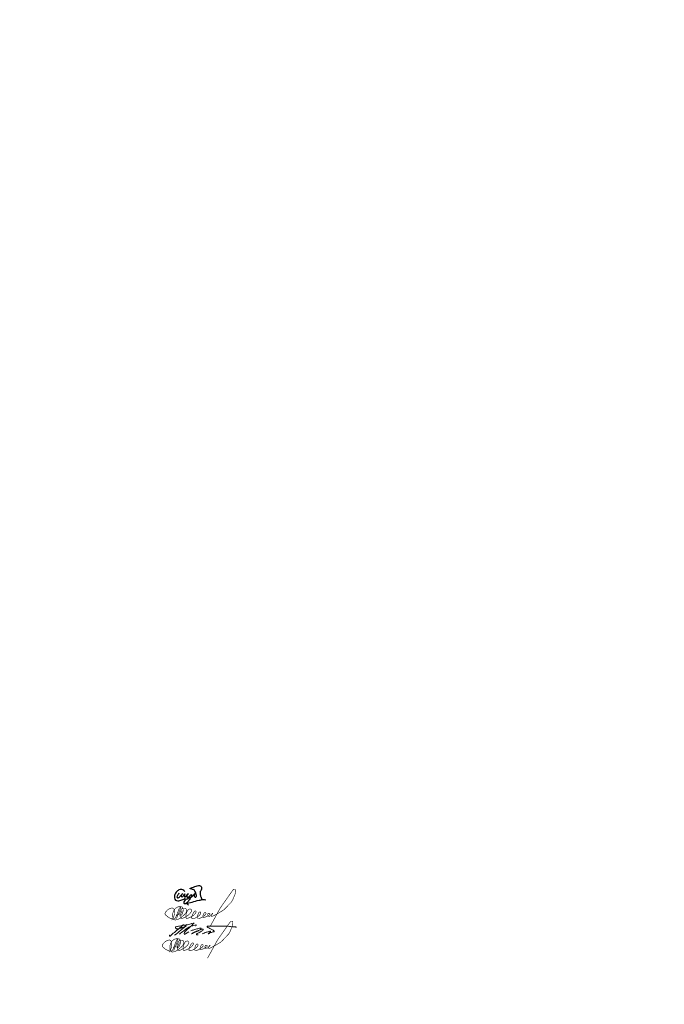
# Model space of a CAD drawing. Header units: millimetres. Extents: x 0 to 420, y 0 to 297.
# Tile 2 of 2: x 225 to 420, y 0 to 297. Entities that reach past the tile are written whole.
import ezdxf

# ---------------------------------------------------------------- set-up
doc = ezdxf.new("R2010")
doc.units = ezdxf.units.MM
doc.linetypes.add('K5LT32770', pattern=[0])
doc.linetypes.add('K5LT_THIN', pattern=[0])
doc.layers.add('Системный слой', color=7, linetype='Continuous')

# ---------------------------------------------------------------- blocks, each defined once
blk = doc.blocks.new('U2')
at = {"layer": 'Системный слой', "color": 7, "linetype": 'K5LT32770', "lineweight": 30}
for points, knots in [([(273.5407535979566, 33.49931206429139), (273.4601882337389, 33.31847049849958), (273.3672396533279, 33.14539383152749), (273.2619078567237, 32.98008206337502), (273.177004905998, 32.84683211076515), (273.0237187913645, 32.74148744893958), (272.9830621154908, 32.59546724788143), (272.9550713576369, 32.49493723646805), (272.9304422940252, 32.35997488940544), (272.9734467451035, 32.26854465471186), (273.00296189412, 32.20579354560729), (273.0675001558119, 32.13339526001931), (273.1272926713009, 32.10508335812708), (273.2237392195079, 32.05941568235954), (273.3776137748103, 32.12469295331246), (273.4830613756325, 32.17239095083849), (273.6355406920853, 32.24136319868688), (273.7358296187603, 32.41333381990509), (273.8580608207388, 32.53777502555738), (274.1315347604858, 32.81619351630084), (274.7214919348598, 33.53734717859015), (274.6369058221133, 33.41277373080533), (274.5992719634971, 33.35734879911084), (274.3869969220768, 33.15522942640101), (274.3195985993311, 32.9993128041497), (274.2698301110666, 32.88418034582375), (274.1896644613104, 32.7297065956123), (274.233060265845, 32.62431335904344), (274.2599042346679, 32.55911874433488), (274.3327665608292, 32.47593680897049), (274.3965215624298, 32.45123669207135), (274.4846014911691, 32.41711255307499), (274.6177943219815, 32.49418480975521), (274.713828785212, 32.53777502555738), (274.9896310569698, 32.66296217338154), (275.2590495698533, 33.37764233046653), (275.3003663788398, 33.27815854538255), (275.3255353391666, 33.21755600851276), (275.2086603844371, 32.90146179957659), (275.2042126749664, 32.71085169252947), (275.2016812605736, 32.60236592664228), (275.1657594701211, 32.42960576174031), (275.223443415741, 32.38392909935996), (275.2799720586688, 32.3391672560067), (275.4507365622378, 32.38372602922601), (275.5407506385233, 32.43200595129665), (275.6113357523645, 32.46986496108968), (275.6640952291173, 32.54595015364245), (275.7234426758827, 32.60508261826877), (275.9635567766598, 32.844326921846), (276.3759466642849, 33.44233362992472), (276.3676724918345, 33.39354299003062), (276.36131970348, 33.35608225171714), (276.0065675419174, 32.97827339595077), (275.9542115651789, 32.73008243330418), (275.9309929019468, 32.62001548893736), (275.8810593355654, 32.46914767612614), (275.9349808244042, 32.38392909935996), (275.9727258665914, 32.32427609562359), (276.0683240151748, 32.2643304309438), (276.1369036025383, 32.24931391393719), (276.260947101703, 32.22215275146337), (276.4014908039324, 32.37873938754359), (276.5215184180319, 32.46085206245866), (276.6761086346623, 32.56660952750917), (276.7996012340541, 32.71556286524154), (276.9445947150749, 32.83585150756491), (277.0235462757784, 32.90135083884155), (277.0952360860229, 32.98010304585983), (277.1849789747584, 33.02815891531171), (277.2276744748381, 33.05102166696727), (277.2849351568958, 33.08903923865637), (277.3195941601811, 33.08585113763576), (277.3865178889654, 33.07969517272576), (277.399594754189, 32.90516705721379), (277.4061324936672, 32.81662076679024), (277.4192682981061, 32.63871114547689), (277.2628740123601, 32.46475503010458), (277.1753636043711, 32.2973907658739), (277.0521290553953, 32.06170383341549), (276.8953523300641, 31.84266125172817), (276.7426719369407, 31.62431483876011), (276.5257537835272, 31.31410276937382), (276.3181740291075, 30.98374549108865), (276.040749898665, 30.73008539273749), (275.8764944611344, 30.57990000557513), (275.7130938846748, 30.3614088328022), (275.5022891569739, 30.32623983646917), (275.4118940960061, 30.31115903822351), (275.2804339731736, 30.28745261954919), (275.2138280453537, 30.33585520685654), (275.1572553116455, 30.37696666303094), (275.1260835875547, 30.48046799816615), (275.1080589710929, 30.55700872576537), (275.0788578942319, 30.68100979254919), (275.1172605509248, 30.82871244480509), (275.1561358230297, 30.95123891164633), (275.2209081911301, 31.15538743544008), (275.3836988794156, 31.33973293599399), (275.5407506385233, 31.48969965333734), (275.6787382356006, 31.62146224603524), (275.8560816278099, 31.71630054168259), (276.0215191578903, 31.81662224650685), (276.2222261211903, 31.93833141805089), (276.4368953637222, 32.03709240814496), (276.6465182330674, 32.14354483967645), (276.7551460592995, 32.19870912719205), (276.8615614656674, 32.25959402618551), (276.9734408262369, 32.30700613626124), (277.1251499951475, 32.37129727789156), (277.3086903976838, 32.37445286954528), (277.4445939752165, 32.46085206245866), (277.5546045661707, 32.53079007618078), (277.6365972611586, 32.64706738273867), (277.7330550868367, 32.73969780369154), (277.9652665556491, 32.96269522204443), (278.1425854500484, 33.27472749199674), (278.4349771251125, 33.40315836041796), (278.4755205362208, 33.42096675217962), (278.550076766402, 33.45278447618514), (278.559976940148, 33.45123521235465), (278.5741927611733, 33.44901059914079), (278.455905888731, 33.37616364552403), (278.4061310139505, 33.3358507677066), (278.349707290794, 33.29015295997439), (278.2839247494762, 33.24798151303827), (278.2426697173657, 33.19162021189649), (278.1746808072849, 33.09873594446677), (278.149400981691, 32.96141123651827), (278.1465160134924, 32.84546687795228), (278.1435006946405, 32.72428384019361), (278.1760087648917, 32.58866956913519), (278.2330543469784, 32.48008280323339), (278.2695740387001, 32.410567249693), (278.3158827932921, 32.31762126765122), (278.3772849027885, 32.28777539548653), (278.4572492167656, 32.24890694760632), (278.6131951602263, 32.28897328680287), (278.6849767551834, 32.34546761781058), (278.7631756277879, 32.40701254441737), (278.7908650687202, 32.55424082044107), (278.8099765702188, 32.66277484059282), (278.8387827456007, 32.8263648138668), (278.776122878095, 33.00467405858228), (278.7426689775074, 33.17238947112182), (278.7129201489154, 33.32153013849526), (278.6799690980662, 33.47272919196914), (278.6272845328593, 33.61469650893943), (278.562351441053, 33.78966951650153), (278.4640029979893, 33.95381407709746), (278.3676695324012, 34.11469576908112), (278.2906048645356, 34.24339760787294), (278.2350581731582, 34.40461564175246), (278.1176699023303, 34.48969521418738), (278.0515509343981, 34.53761630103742), (277.9650763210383, 34.56338243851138), (277.8869010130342, 34.59546428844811), (277.755807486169, 34.64926289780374), (277.6185877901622, 34.68817237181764), (277.4830554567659, 34.73007947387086), (277.3493330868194, 34.77142692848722), (277.2107264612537, 34.79793836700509), (277.0792099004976, 34.84546391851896), (277.0143538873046, 34.86890064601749), (276.8944981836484, 34.8924089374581), (276.8869024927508, 34.92238688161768), (276.8778916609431, 34.95794996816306), (277.0261965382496, 35.00920926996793), (277.0984406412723, 35.04738669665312), (277.2480650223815, 35.12645576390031), (277.4113227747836, 35.17900529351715), (277.569593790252, 35.23969410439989), (278.0671516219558, 35.43048199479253), (278.5758919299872, 35.61204002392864), (279.098437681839, 35.71084725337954), (279.326738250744, 35.75401619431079), (279.5689751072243, 35.8502340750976), (279.7907443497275, 35.80700095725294), (279.915381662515, 35.78270336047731), (280.0537463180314, 35.73769653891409), (280.1561284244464, 35.66277040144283), (280.2539941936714, 35.59114944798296), (280.3616565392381, 35.48544653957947), (280.3965126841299, 35.37430928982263), (280.4286949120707, 35.27169770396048), (280.3907122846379, 35.14251560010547), (280.3772819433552, 35.02815595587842), (280.3516233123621, 34.80967216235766), (280.309913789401, 34.58468822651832), (280.2234360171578, 34.38392613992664), (280.1655099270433, 34.2494480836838), (280.0434955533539, 34.13833235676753), (280.002282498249, 33.99931132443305), (279.9725912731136, 33.8991560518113), (279.9743343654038, 33.78799526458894), (279.9638210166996, 33.68200410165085), (279.9505037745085, 33.54774526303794), (279.9290185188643, 33.41191375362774), (279.9349749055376, 33.27815854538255), (279.9420223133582, 33.11990362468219), (279.9781291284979, 32.96007485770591), (280.0215132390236, 32.8070053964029), (280.056778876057, 32.6825798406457), (280.1108753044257, 32.56327424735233), (280.1561284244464, 32.44162132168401), (280.1943182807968, 32.33895640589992), (280.2380146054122, 32.2381050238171), (280.2715128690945, 32.13392946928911), (280.3009995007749, 32.04222960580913), (280.3358503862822, 31.94980005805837), (280.3484358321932, 31.85508372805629), (280.3605681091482, 31.76377788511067), (280.3605681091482, 31.67082930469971), (280.3484358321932, 31.5762379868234)], [0, 0, 0, 0, 1, 1, 1, 2, 2, 2, 3, 3, 3, 4, 4, 4, 5, 5, 5, 6, 6, 6, 7, 7, 7, 8, 8, 8, 9, 9, 9, 10, 10, 10, 11, 11, 11, 12, 12, 12, 13, 13, 13, 14, 14, 14, 15, 15, 15, 16, 16, 16, 17, 17, 17, 18, 18, 18, 19, 19, 19, 20, 20, 20, 21, 21, 21, 22, 22, 22, 23, 23, 23, 24, 24, 24, 25, 25, 25, 26, 26, 26, 27, 27, 27, 28, 28, 28, 29, 29, 29, 30, 30, 30, 31, 31, 31, 32, 32, 32, 33, 33, 33, 34, 34, 34, 35, 35, 35, 36, 36, 36, 37, 37, 37, 38, 38, 38, 39, 39, 39, 40, 40, 40, 41, 41, 41, 42, 42, 42, 43, 43, 43, 44, 44, 44, 45, 45, 45, 46, 46, 46, 47, 47, 47, 48, 48, 48, 49, 49, 49, 50, 50, 50, 51, 51, 51, 52, 52, 52, 53, 53, 53, 54, 54, 54, 55, 55, 55, 56, 56, 56, 57, 57, 57, 58, 58, 58, 59, 59, 59, 60, 60, 60, 61, 61, 61, 62, 62, 62, 63, 63, 63, 64, 64, 64, 65, 65, 65, 66, 66, 66, 67, 67, 67, 68, 68, 68, 69, 69, 69, 70, 70, 70, 71, 71, 71, 71]), ([(275.2811356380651, 33.98969595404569), (275.2070041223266, 34.14614838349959), (275.1108504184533, 34.27435332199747), (274.9926745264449, 34.37431076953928), (274.8337729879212, 34.50871544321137), (274.6014066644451, 34.58905216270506), (274.3965215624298, 34.62431039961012), (274.1163851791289, 34.67251846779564), (273.7815106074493, 34.60960841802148), (273.5215228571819, 34.49931058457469), (273.200913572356, 34.36329452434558), (272.9182114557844, 34.0629234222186), (272.704216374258, 33.77815780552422), (272.5007381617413, 33.50738710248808), (272.3264122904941, 33.17595047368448), (272.252293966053, 32.84546687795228), (272.1972142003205, 32.59987364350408), (272.1630724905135, 32.32033856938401), (272.2138324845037, 32.07623724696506), (272.2591990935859, 31.85807234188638), (272.3459021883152, 31.58798120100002), (272.5022935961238, 31.45123817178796), (272.6718618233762, 31.30297380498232), (272.9814998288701, 31.28229378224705), (273.2234463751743, 31.2589307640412), (273.6324429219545, 31.21943694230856), (274.0682643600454, 31.3577021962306), (274.4638291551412, 31.48969965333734), (274.8144256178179, 31.60669146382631), (275.1509635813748, 31.76694763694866), (275.4734430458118, 31.97046817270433)], [0, 0, 0, 0, 1, 1, 1, 2, 2, 2, 3, 3, 3, 4, 4, 4, 5, 5, 5, 6, 6, 6, 7, 7, 7, 8, 8, 8, 9, 9, 9, 10, 10, 10, 10]), ([(276.4445954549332, 29.9127789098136), (276.2046601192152, 30.0840449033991), (276.0604295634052, 30.23148058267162), (276.0119037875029, 30.35508594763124), (275.8876536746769, 30.67157713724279), (277.0152951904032, 30.68592896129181), (277.5215169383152, 30.83585446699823), (278.2145781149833, 31.0411153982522), (278.9090652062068, 31.25494061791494), (279.6176676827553, 31.39354594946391), (280.053037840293, 31.47870600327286), (280.4931767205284, 31.58988887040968), (280.9349734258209, 31.59546872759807), (281.1809327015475, 31.5985751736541), (281.4277272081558, 31.58254955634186), (281.6753569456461, 31.54739187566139)], [0, 0, 0, 0, 1, 1, 1, 2, 2, 2, 3, 3, 3, 4, 4, 4, 5, 5, 5, 5])]:
    blk.add_open_spline(points, degree=3, knots=knots, dxfattribs=at)
blk = doc.blocks.new('U3')
at = {"layer": 'Системный слой', "color": 7, "linetype": 'K5LT_THIN', "const_width": 0.18}
for points in [[(273.6827546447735, 18.6527105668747), (273.3025912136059, 17.68902851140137), (273.2231584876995, 17.50686145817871), (273.16333473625, 17.30236936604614), (273.1601857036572, 17.22372050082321), (273.1664837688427, 17.15450550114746), (273.216860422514, 17.11675501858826), (273.3270441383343, 17.13248480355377), (273.4309381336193, 17.23630232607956), (273.5820597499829, 17.40619189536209), (273.6576119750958, 17.54461688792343), (273.7016905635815, 17.65473032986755), (273.970947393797, 18.42633749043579), (274.010472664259, 18.69720096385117), (273.9935308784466, 18.97371179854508), (273.9229389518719, 19.34215671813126), (273.8480843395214, 19.50671822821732), (273.7183414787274, 19.65133441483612), (273.5386873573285, 19.74109841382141), (273.2392693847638, 19.78099406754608), (272.9548238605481, 19.78099406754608), (272.6354478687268, 19.76104373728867), (272.3310362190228, 19.69123006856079), (272.1463967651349, 19.60645485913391), (271.8769239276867, 19.43191571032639), (271.582491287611, 19.21748591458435), (271.4377757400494, 19.03796292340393), (271.2481426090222, 18.73875291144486), (271.0966390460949, 18.46966047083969), (270.9511092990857, 18.08185888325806), (270.8496831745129, 17.74693883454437), (270.8090194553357, 17.40983373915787), (270.8325501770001, 16.90037454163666), (270.8796116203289, 16.46145243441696), (270.9972566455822, 16.09307731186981), (271.1149102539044, 15.95199323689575), (271.303147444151, 15.83442647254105), (271.483549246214, 15.78739679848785), (271.6404122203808, 15.78739679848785), (271.8914061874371, 15.82658905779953), (272.1737662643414, 15.8892936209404), (272.401221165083, 15.95983071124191), (272.5816148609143, 16.05388505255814), (272.8404523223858, 16.17145181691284), (273.1646391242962, 16.36361647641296), (273.2712501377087, 16.44542331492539), (273.3778611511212, 16.54054529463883), (273.581561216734, 16.70795542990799), (274.215053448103, 17.23546416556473), (274.4486819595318, 17.4689313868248), (274.6857005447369, 17.7430026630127), (274.8878218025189, 18.03400600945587), (274.962958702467, 18.22172070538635), (275.0058988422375, 18.47379619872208), (275.0273691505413, 18.72050876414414), (275.0005313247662, 18.88140846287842), (274.9575911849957, 19.0423081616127), (274.8234196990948, 19.17639292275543), (274.6785050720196, 19.26756877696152), (274.4745556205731, 19.31583566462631), (274.3350085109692, 19.34265560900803), (274.0666571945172, 19.34265560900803), (273.9378448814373, 19.34265560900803), (273.8958934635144, 19.33855480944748), (273.8398751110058, 19.32944519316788), (273.7981897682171, 19.31251807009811), (273.7499898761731, 19.28909058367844), (273.7187236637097, 19.26044971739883), (273.6353527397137, 19.17973543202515), (273.5624009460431, 19.09251571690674), (273.449184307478, 18.95376641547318), (273.341684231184, 18.79394931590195), (273.2525469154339, 18.62102652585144), (273.1738869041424, 18.44810373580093), (273.0645424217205, 18.13599265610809), (272.9886242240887, 17.90179211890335), (272.9622022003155, 17.65409673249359), (272.9808555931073, 17.20674849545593), (273.0346802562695, 16.98881650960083), (273.108662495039, 16.72544623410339), (273.1872640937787, 16.57758737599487), (273.2582882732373, 16.47840941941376), (273.3220671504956, 16.39190317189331), (273.3767393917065, 16.3486549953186), (273.4500485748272, 16.31070996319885), (273.4916178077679, 16.29792357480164), (273.5715407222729, 16.28072209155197), (273.6444674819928, 16.27914066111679), (273.7554489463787, 16.27914066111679), (273.8648432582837, 16.31082470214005), (274.0424202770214, 16.36310763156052), (274.6193043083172, 16.66079104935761), (275.4410423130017, 17.17383719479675), (275.7312291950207, 17.41201383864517), (275.9331094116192, 17.61177654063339), (276.176559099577, 17.8886764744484), (276.3970097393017, 18.20481354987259), (276.5130926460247, 18.42113412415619), (276.5358258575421, 18.47134173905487), (276.5499342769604, 18.54180891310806), (276.5466772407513, 18.61986912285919), (276.5369142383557, 18.69141889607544), (276.5104173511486, 18.77916241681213), (276.466712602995, 18.87334151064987), (276.4202743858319, 18.92930121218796), (276.3281790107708, 19.00623894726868), (276.2683636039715, 19.04287190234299), (276.1853913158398, 19.07179714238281), (276.1101380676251, 19.07757921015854), (276.0213826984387, 19.07565350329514), (275.9017518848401, 19.06986642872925), (275.8129965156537, 19.04287190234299), (275.7300242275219, 19.00623894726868), (275.6586345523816, 18.96960098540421), (275.523873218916, 18.86643202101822), (275.3967560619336, 18.74916959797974), (275.3167084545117, 18.64222408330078), (275.2589036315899, 18.53631121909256), (275.1465348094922, 18.2857922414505), (275.0649334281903, 18.04117996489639), (274.9180659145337, 17.62805009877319), (274.8543619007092, 17.35781020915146), (274.8110977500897, 17.093606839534), (274.8014844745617, 16.75734979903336), (274.8103665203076, 16.60468668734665), (274.8364149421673, 16.47925753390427), (274.8660608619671, 16.38827628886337), (274.8895582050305, 16.34130145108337), (274.9365698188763, 16.28845478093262), (274.9732951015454, 16.26056725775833), (275.0291138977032, 16.24588514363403), (275.1099091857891, 16.24295170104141), (275.2031678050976, 16.25719482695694), (275.7564963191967, 16.42571241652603), (276.3598939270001, 16.69692016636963), (277.1469339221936, 17.21743453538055), (277.3851572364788, 17.44433147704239), (277.6084994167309, 17.68611008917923), (277.8271137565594, 17.97826088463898), (277.8961852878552, 18.16233367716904), (277.8961852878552, 18.29053158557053), (277.8954376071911, 18.34933991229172), (277.88505972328, 18.39481307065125), (277.8730784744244, 18.42194236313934), (277.8507276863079, 18.44986982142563), (277.8155976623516, 18.48337478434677), (277.7732807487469, 18.50890762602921), (277.7381509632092, 18.52406866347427), (277.7019740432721, 18.52603925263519), (277.6320384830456, 18.52152932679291), (277.5621110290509, 18.49335242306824), (277.495349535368, 18.45416517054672), (277.4332157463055, 18.39525211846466), (277.3647009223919, 18.30927462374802), (277.2556721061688, 18.15636206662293), (277.1323188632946, 17.97374595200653), (277.0135353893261, 17.78656012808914), (276.899313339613, 17.55828131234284), (276.774863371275, 17.28361136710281), (276.6598271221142, 17.03644485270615), (276.6080547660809, 16.86975313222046), (276.5677899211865, 16.63408584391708), (276.5677899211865, 16.44440061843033), (276.5850473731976, 16.27196175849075), (276.6167208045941, 16.23838693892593), (276.6704293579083, 16.18273151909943), (276.7102121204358, 16.16087050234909), (276.7758520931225, 16.14099002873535), (276.8534234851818, 16.13701892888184), (276.9648121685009, 16.14894218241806), (277.0742148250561, 16.18273151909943), (277.5645872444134, 16.34218449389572), (277.8968666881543, 16.50220615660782), (278.3898562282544, 16.80110682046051), (278.718712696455, 17.03636998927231), (278.8921517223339, 17.19483018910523), (279.0507263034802, 17.38795770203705), (279.1994797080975, 17.60659808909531), (279.2763201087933, 17.7478917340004), (279.2947658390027, 17.8768978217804), (279.3009392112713, 17.96787912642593), (279.2979065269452, 18.0238687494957), (279.2736779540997, 18.07985837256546), (279.2297655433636, 18.13282472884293), (279.1585918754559, 18.17671144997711), (279.1116467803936, 18.18579114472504), (279.0207811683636, 18.190330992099), (278.9677790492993, 18.18881435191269), (278.8935808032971, 18.16309196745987), (278.8390663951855, 18.13131315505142), (278.7981785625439, 18.09953428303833), (278.7475692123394, 18.0264978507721), (278.6819623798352, 17.92816800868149), (278.6108967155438, 17.79158885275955), (278.5015605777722, 17.55667991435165), (278.4414209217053, 17.39279187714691), (278.3758226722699, 17.15242017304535), (278.3430191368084, 16.89019734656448), (278.315683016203, 16.65528834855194), (278.3202113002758, 16.52247078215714), (278.3336800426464, 16.44980348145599), (278.3498407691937, 16.38520813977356), (278.3686934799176, 16.33676160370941), (278.38754642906, 16.28562612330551), (278.4306360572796, 16.23717964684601), (278.5491453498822, 16.20757092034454), (278.7269049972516, 16.23448563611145), (279.1480313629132, 16.34323216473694), (279.4498256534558, 16.46521897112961), (279.9902504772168, 16.76933295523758), (280.2976285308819, 17.00397254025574), (280.5452491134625, 17.225815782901), (280.7688902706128, 17.43454838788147), (280.8401969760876, 17.57410086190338), (280.8580278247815, 17.78194547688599), (280.8440274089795, 17.88015056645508), (280.8206046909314, 17.93134588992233), (280.7649768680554, 17.97962279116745), (280.6566542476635, 18.00010193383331), (280.5658966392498, 18.00595385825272), (280.4883083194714, 18.00302542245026), (280.4238981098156, 17.97523267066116), (280.3755904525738, 17.9459781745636), (280.3140384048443, 17.87142009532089), (280.2366248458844, 17.74618054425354), (280.126083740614, 17.53747792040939), (280.0332654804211, 17.307926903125), (279.9868604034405, 17.13866097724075), (279.9362927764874, 16.97560609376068), (279.9143241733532, 16.83681685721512), (279.913185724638, 16.77791375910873), (279.9256574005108, 16.70995093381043), (279.9551290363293, 16.6657748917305), (280.0321437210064, 16.57871485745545), (280.1119920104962, 16.51487780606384), (280.1941167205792, 16.4966436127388), (280.365220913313, 16.52855713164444), (280.6252964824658, 16.62658763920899), (281.0654584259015, 16.81173301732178), (281.4015101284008, 16.96672595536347), (281.6686316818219, 17.13606674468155), (281.8840471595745, 17.29392827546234), (282.0437849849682, 17.43905330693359), (282.0894755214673, 17.53290314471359), (282.0894755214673, 17.59885043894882), (282.056481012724, 17.6647977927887), (282.0133246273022, 17.71045554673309), (281.9422589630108, 17.74596102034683), (281.8559631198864, 17.77639789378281), (281.7442754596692, 17.78908450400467), (281.6706672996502, 17.78147150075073), (281.6122893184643, 17.77639789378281), (281.5386811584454, 17.7383530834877), (281.4599963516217, 17.6292873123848), (281.4320784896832, 17.55065835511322), (281.4117716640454, 17.43398464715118), (281.4117716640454, 17.33252681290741), (281.4320784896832, 17.18541128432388), (281.4473086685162, 17.05351663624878), (281.4701496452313, 16.96474040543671), (281.4904564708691, 16.9038667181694), (281.5209168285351, 16.8658219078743), (281.5564538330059, 16.8404587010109), (281.6199084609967, 16.8303114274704), (281.7645825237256, 16.82777709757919), (281.9143413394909, 16.85060597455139), (282.0742453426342, 16.93176926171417), (282.2163850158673, 17.0205454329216), (282.3951417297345, 17.14311100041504), (282.5546301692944, 17.28287304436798), (282.7018467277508, 17.42263008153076), (282.8956838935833, 17.66291702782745), (282.9275816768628, 17.72176022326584), (282.9398456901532, 17.78796196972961), (282.9177688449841, 17.81493158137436), (282.8613351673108, 17.81248206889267), (282.8122631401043, 17.77815396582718), (282.7460082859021, 17.68252808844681), (282.6306895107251, 17.51089740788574), (282.5178219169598, 17.30248410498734), (282.4687498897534, 17.20686323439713), (282.4515754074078, 17.05974764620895), (282.4662987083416, 16.98864186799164), (282.4927541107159, 16.93698258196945), (282.5165840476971, 16.90008522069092), (282.5541399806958, 16.87332511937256), (282.5912972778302, 16.86014963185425), (282.6596127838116, 16.85895229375), (282.7291330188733, 16.88050902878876), (283.0152899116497, 16.9905326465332), (283.5343195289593, 17.22050769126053), (284.1839393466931, 17.60278166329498), (285.3566683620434, 18.25274623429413), (285.9737755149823, 18.63320923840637), (286.3832112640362, 18.96797461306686), (286.9787653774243, 19.55070973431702), (287.6776982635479, 20.29511780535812), (288.5267390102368, 21.16851199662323), (288.9013105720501, 21.76741088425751), (289.3757714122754, 22.89034135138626), (289.5820885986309, 23.37559975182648), (289.7116237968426, 23.85883761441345), (289.7893365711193, 24.25578374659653), (289.8160911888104, 24.56979561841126), (289.8160911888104, 24.71009142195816), (289.777803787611, 24.88014561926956), (289.6927212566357, 25.0119355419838), (289.5608345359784, 25.07145721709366), (289.4204398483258, 25.07570774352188), (289.326848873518, 25.06295127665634), (289.23324955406, 25.02469194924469), (289.114125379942, 24.93116141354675), (289.0290428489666, 24.84188134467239), (288.8673771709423, 24.6208113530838), (286.1408003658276, 20.76522011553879), (285.6282683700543, 20.0436109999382), (285.1709984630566, 19.36770452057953), (282.1789368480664, 13.92288197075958)], [(273.2972236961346, 19.61447692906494), (273.1158911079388, 19.59748996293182), (273.0422164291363, 19.56351102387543), (272.9062169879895, 19.4389300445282), (272.7702175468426, 19.18411065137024), (272.373544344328, 18.16481811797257), (271.8767327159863, 16.84115714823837), (271.6746198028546, 16.40911961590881), (271.5417445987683, 16.25420648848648), (271.2344662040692, 16.0909919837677), (271.0921439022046, 16.05811561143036), (270.8817635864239, 16.05567104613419), (270.6224523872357, 16.11434466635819), (270.3704780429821, 16.19256950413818), (270.0793687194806, 16.30257816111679), (269.8477343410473, 16.41718650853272), (269.6231044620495, 16.52424181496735), (269.4226697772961, 16.67273927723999), (269.2187703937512, 16.84195537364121), (269.0045098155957, 17.01462871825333), (268.7729667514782, 17.1838447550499), (268.6230250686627, 17.3373110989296), (268.5490597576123, 17.45470328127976), (268.505546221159, 17.60687751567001), (268.509899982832, 17.76775224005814), (268.5751661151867, 17.9547135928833), (268.6969906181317, 18.159061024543), (269.0379861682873, 18.56383461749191), (269.3571127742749, 18.86352849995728), (269.7108541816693, 19.08637947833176), (270.1491714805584, 19.27848930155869), (270.4351290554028, 19.36346901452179), (270.6129053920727, 19.38697136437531), (270.7059813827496, 19.38298530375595), (270.8030454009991, 19.36438197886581), (270.9413215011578, 19.30060977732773), (271.0491954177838, 19.22655058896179), (271.1588224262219, 19.09433663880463), (271.2646690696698, 18.86012114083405), (271.3213769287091, 18.48235703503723), (271.355393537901, 18.19147838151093), (271.3681973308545, 17.80435527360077), (271.3548368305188, 17.59404123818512), (271.2947055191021, 17.33031178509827), (271.2081354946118, 17.00565380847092), (271.1252464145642, 16.77994919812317), (270.9739254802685, 16.41861833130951), (270.8425456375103, 16.18558014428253), (270.5206605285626, 15.73919970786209)], [(273.2940746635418, 19.60936338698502), (271.9688946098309, 16.19240988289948)], [(271.7994355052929, 17.10026694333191), (272.7082334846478, 17.53847069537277)]]:
    blk.add_lwpolyline(points, dxfattribs=at)
blk = doc.blocks.new('U4')
at = {"layer": 'Системный слой', "color": 7, "linetype": 'K5LT_THIN', "lineweight": 18}
blk.add_arc((252.9088224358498, 47.14636602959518), 32.6329467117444, 306.17976253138, 315.0279867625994, dxfattribs=at)
for points, knots in [([(270.7523266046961, 20.87527828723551), (270.7369719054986, 20.84173628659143), (270.7026539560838, 20.76676948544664), (270.6508429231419, 20.63175301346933), (270.8285548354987, 20.49094533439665), (271.1666173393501, 20.79797524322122), (271.5087196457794, 21.23758976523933), (272.1671654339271, 21.66814967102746), (272.8233446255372, 22.25157089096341), (273.5534051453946, 22.81688443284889), (274.2855676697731, 23.43107654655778), (274.7043366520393, 23.85292297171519), (274.8980467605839, 24.04805661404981)], [0, 0, 0, 0, 0.1136526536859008, 0.2540151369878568, 0.3767067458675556, 0.6606791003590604, 1.362779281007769, 2.210229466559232, 2.93150383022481, 4.01501653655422, 4.972839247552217, 5.797245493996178, 5.797245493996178, 5.797245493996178, 5.797245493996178]), ([(275.7536481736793, 23.44430010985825), (275.2236961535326, 23.30133646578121), (274.3227958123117, 23.05830315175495), (273.3249585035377, 22.75048664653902), (272.6703542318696, 22.75357237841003), (272.4396382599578, 23.06187620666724), (272.583331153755, 23.39453960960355), (272.9836863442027, 23.42621924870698), (273.4645236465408, 23.57350310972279), (274.297337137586, 23.69256980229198), (275.4549715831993, 24.00777327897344), (276.5721754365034, 23.88975150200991), (277.5155577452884, 24.52402409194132), (277.7836126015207, 24.17437000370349), (277.6451796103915, 24.118854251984), (277.5385147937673, 24.07607848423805)], [0, 0, 0, 0, 1.640413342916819, 2.788646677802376, 3.181002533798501, 3.475016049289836, 3.785470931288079, 4.050236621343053, 4.60441585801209, 5.320543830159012, 6.566646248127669, 8.105836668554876, 8.942503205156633, 9.01600083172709, 9.26277644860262, 9.26277644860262, 9.26277644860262, 9.26277644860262]), ([(273.7469019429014, 21.19961829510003), (274.1577271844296, 21.54072587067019), (274.8984048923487, 22.15570944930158), (275.9795078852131, 22.92879941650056), (276.9407902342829, 23.55108380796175), (277.8925971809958, 23.73597571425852), (278.4519323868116, 23.93988489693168), (278.741105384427, 23.98804742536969), (278.7916646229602, 23.96194100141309), (278.8043830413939, 23.88161534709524), (278.6965716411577, 23.81048983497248), (278.6273464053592, 23.7259785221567), (278.574243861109, 23.66663836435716), (278.5623467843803, 23.65334381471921)], [0, 0, 0, 0, 1.600080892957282, 2.884789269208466, 3.99916787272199, 4.989608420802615, 5.748813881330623, 5.808954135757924, 5.844678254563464, 5.908099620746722, 6.008556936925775, 6.193432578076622, 6.246810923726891, 6.246810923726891, 6.246810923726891, 6.246810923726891]), ([(278.1841980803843, 24.55706987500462), (277.8920987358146, 24.2717536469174), (277.305723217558, 23.69899491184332), (276.6929826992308, 23.15453212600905), (276.3854750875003, 22.88129011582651)], [0, 0, 0, 0, 1.224779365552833, 2.458686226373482, 2.458686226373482, 2.458686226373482, 2.458686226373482]), ([(276.2971851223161, 22.84820605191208), (276.0720118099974, 22.62272040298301), (275.6910466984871, 22.24122685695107), (275.2490525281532, 21.76355419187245), (274.8807072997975, 20.70734614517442), (275.7990207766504, 21.3684497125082), (276.5068663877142, 21.87803524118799)], [0, 0, 0, 0, 0.943721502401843, 1.596658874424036, 2.060412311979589, 3.620108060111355, 3.620108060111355, 3.620108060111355, 3.620108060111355]), ([(277.1137636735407, 22.15363434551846), (277.4252644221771, 22.26374169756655), (277.9354512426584, 22.44407936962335), (278.6485317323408, 22.65258442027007), (279.2108313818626, 22.78590052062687), (279.6742911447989, 22.94192214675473), (280.0151081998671, 23.0227357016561), (280.302308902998, 22.86546914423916), (280.090112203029, 22.53734815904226), (279.5597176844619, 22.29868792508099), (278.6520125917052, 21.78207144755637), (278.0729429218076, 21.63025875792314), (277.2608436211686, 21.12483446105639), (277.7345962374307, 21.70469150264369), (278.4016506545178, 21.74450872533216), (279.4565876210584, 22.32607515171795), (280.1292484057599, 22.57801758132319), (280.956060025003, 22.65300283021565), (280.6919761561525, 22.17338297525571), (280.2537244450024, 22.11689097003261), (279.8644647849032, 21.65189707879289), (279.3156625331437, 21.51516491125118), (278.9954352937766, 21.31430009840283), (278.7585271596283, 21.11894548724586), (278.9793998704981, 20.85614611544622), (279.1917100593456, 20.93142210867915), (279.3428632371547, 20.98501447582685)], [0, 0, 0, 0, 0.9909634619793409, 1.623034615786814, 2.227872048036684, 2.723592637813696, 3.088374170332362, 3.278162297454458, 3.505493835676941, 3.998109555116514, 5.147712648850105, 6.302848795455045, 6.63349506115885, 6.869523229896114, 7.817375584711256, 8.90398493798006, 10.18180615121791, 10.43655857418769, 10.7724889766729, 11.22154742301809, 11.80402726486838, 12.45601227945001, 12.8325512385, 13.02892191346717, 13.20328184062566, 13.63422273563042, 13.63422273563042, 13.63422273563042, 13.63422273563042]), ([(280.5634083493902, 21.26119448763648), (280.7603884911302, 21.34601957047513), (281.1575106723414, 21.51703133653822), (281.7144570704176, 21.71408009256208), (282.3198915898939, 21.90656426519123), (282.6735484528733, 21.96005709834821), (283.0531392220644, 22.05426530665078), (283.0738186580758, 21.88115664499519), (282.8720806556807, 21.77193586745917), (282.8041738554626, 21.49013624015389), (282.6532772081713, 21.34116259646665), (282.3466716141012, 21.23471125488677), (282.4973073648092, 21.460949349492), (282.6992810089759, 21.51254295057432), (282.9916465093, 21.64780358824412), (283.3732362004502, 21.67670988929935), (283.7212085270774, 21.80843802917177), (283.9791852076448, 21.87424121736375), (284.2209665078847, 21.89125717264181), (284.1695463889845, 22.14293759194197), (284.0007732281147, 22.32468783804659), (283.654155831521, 22.46985533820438), (283.297515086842, 22.70079078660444), (282.8962896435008, 22.84565805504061), (282.5839959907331, 23.0232198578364), (282.3063382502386, 23.14006202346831), (282.1377482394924, 23.2730949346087), (282.0095154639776, 23.39903307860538), (282.1070862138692, 23.59223672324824), (282.4291422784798, 23.54717243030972), (282.8836040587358, 23.602610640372), (284.1053776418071, 23.55908419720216), (285.503115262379, 23.62714451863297), (286.9819983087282, 23.53972528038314), (287.938910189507, 23.60400721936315), (288.75047534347, 23.50361769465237), (289.4984180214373, 23.39018518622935), (290.0955770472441, 23.39299558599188), (290.5699793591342, 23.32451902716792), (290.8000676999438, 23.30802740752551), (290.9103290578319, 23.30012440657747)], [0, 0, 0, 0, 0.6416303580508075, 1.293560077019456, 1.794076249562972, 2.471832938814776, 2.611862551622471, 2.671967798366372, 2.913963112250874, 3.197799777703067, 3.472127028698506, 3.653660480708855, 3.783752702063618, 4.02206151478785, 4.33701123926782, 4.714930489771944, 5.169514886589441, 5.417603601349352, 5.569150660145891, 5.768386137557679, 5.982635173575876, 6.339041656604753, 6.859113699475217, 7.263982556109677, 7.608077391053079, 7.940186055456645, 8.151130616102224, 8.270541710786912, 8.42941520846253, 8.641048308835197, 9.14718134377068, 9.852257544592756, 12.26392269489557, 13.36561065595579, 14.28805013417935, 15.1318853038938, 15.81143494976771, 16.55596823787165, 16.9162960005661, 17.24785928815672, 17.24785928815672, 17.24785928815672, 17.24785928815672])]:
    blk.add_open_spline(points, degree=3, knots=knots, dxfattribs=at)
blk = doc.blocks.new('U5')
at = {"layer": 'Системный слой', "color": 7, "linetype": 'K5LT_THIN', "const_width": 0.18}
for points in [[(274.5201070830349, 28.31542810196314), (274.1399436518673, 27.35174604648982), (274.060510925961, 27.16957899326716), (274.0006871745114, 26.96508690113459), (273.9975381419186, 26.88643803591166), (274.0038362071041, 26.81722303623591), (274.0542128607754, 26.7794725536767), (274.1643965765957, 26.79520233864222), (274.2682905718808, 26.89901986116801), (274.4194121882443, 27.06890943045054), (274.4949644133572, 27.20733442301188), (274.5390430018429, 27.317447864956), (274.8082998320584, 28.08905502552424), (274.8478251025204, 28.35991849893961), (274.830883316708, 28.63642933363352), (274.7602913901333, 29.0048742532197), (274.6854367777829, 29.16943576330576), (274.5556939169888, 29.31405194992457), (274.3760397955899, 29.40381594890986), (274.0766218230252, 29.44371160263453), (273.7921762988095, 29.44371160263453), (273.4728003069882, 29.42376127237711), (273.1683886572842, 29.35394760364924), (272.9837492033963, 29.26917239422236), (272.7142763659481, 29.09463324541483), (272.4198437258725, 28.8802034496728), (272.2751281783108, 28.70068045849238), (272.0854950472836, 28.4014704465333), (271.9339914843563, 28.13237800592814), (271.7884617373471, 27.7445764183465), (271.6870356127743, 27.40965636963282), (271.6463718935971, 27.07255127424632), (271.6699026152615, 26.56309207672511), (271.7169640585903, 26.12416996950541), (271.8346090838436, 25.75579484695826), (271.9522626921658, 25.6147107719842), (272.1404998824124, 25.49714400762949), (272.3209016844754, 25.4501143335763), (272.4777646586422, 25.4501143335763), (272.7287586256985, 25.48930659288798), (273.0111187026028, 25.55201115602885), (273.2385736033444, 25.62254824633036), (273.4189672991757, 25.71660258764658), (273.6778047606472, 25.83416935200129), (274.0019915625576, 26.02633401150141), (274.1086025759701, 26.10814085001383), (274.2152135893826, 26.20326282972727), (274.4189136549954, 26.37067296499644), (275.0524058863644, 26.89818170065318), (275.2860343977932, 27.13164892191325), (275.5230529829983, 27.40572019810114), (275.7251742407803, 27.69672354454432), (275.8003111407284, 27.8844382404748), (275.8432512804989, 28.13651373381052), (275.8647215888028, 28.38322629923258), (275.8378837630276, 28.54412599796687), (275.7949436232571, 28.70502569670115), (275.6607721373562, 28.83911045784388), (275.515857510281, 28.93028631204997), (275.3119080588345, 28.97855319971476), (275.1723609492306, 29.00537314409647), (274.9040096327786, 29.00537314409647), (274.7751973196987, 29.00537314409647), (274.7332459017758, 29.00127234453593), (274.6772275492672, 28.99216272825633), (274.6355422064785, 28.97523560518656), (274.5873423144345, 28.95180811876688), (274.5560761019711, 28.92316725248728), (274.4727051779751, 28.84245296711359), (274.3997533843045, 28.75523325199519), (274.2865367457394, 28.61648395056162), (274.1790366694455, 28.45666685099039), (274.0898993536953, 28.28374406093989), (274.0112393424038, 28.11082127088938), (273.901894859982, 27.79871019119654), (273.8259766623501, 27.5645096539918), (273.7995546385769, 27.31681426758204), (273.8182080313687, 26.86946603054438), (273.8720326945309, 26.65153404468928), (273.9460149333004, 26.38816376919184), (274.0246165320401, 26.24030491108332), (274.0956407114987, 26.14112695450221), (274.159419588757, 26.05462070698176), (274.2140918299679, 26.01137253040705), (274.2874010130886, 25.9734274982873), (274.3289702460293, 25.96064110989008), (274.4088931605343, 25.94343962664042), (274.4818199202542, 25.94185819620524), (274.5928013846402, 25.94185819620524), (274.7021956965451, 25.97354223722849), (274.8797727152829, 26.02582516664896), (275.4566567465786, 26.32350858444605), (276.2783947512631, 26.8365547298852), (276.5685816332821, 27.07473137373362), (276.7704618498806, 27.27449407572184), (277.0139115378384, 27.55139400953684), (277.2343621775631, 27.86753108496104), (277.3504450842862, 28.08385165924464), (277.3731782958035, 28.13405927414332), (277.3872867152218, 28.20452644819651), (277.3840296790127, 28.28258665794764), (277.3742666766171, 28.35413643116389), (277.3477697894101, 28.44187995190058), (277.3040650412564, 28.53605904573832), (277.2576268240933, 28.59201874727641), (277.1655314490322, 28.66895648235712), (277.1057160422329, 28.70558943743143), (277.0227437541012, 28.73451467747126), (276.9474905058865, 28.74029674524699), (276.8587351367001, 28.73837103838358), (276.7391043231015, 28.7325839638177), (276.6503489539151, 28.70558943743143), (276.5673766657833, 28.66895648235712), (276.495986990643, 28.63231852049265), (276.3612256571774, 28.52914955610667), (276.234108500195, 28.41188713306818), (276.1540608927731, 28.30494161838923), (276.0962560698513, 28.19902875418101), (275.9838872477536, 27.94850977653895), (275.9022858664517, 27.70389749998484), (275.7554183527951, 27.29076763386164), (275.6917143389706, 27.02052774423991), (275.6484501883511, 26.75632437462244), (275.6388369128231, 26.4200673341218), (275.647718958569, 26.2674042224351), (275.6737673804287, 26.14197506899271), (275.7034133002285, 26.05099382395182), (275.7269106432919, 26.00401898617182), (275.7739222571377, 25.95117231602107), (275.8106475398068, 25.92328479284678), (275.8664663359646, 25.90860267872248), (275.9472616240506, 25.90566923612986), (276.040520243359, 25.91991236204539), (276.5938487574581, 26.08842995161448), (277.1972463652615, 26.35963770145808), (277.984286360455, 26.880152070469), (278.2225096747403, 27.10704901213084), (278.4458518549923, 27.34882762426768), (278.6644661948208, 27.64097841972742), (278.7335377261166, 27.82505121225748), (278.7335377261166, 27.95324912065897), (278.7327900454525, 28.01205744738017), (278.7224121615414, 28.05753060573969), (278.7104309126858, 28.08465989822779), (278.6880801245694, 28.11258735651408), (278.6529501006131, 28.14609231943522), (278.6106331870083, 28.17162516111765), (278.5755034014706, 28.18678619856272), (278.5393264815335, 28.18875678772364), (278.469390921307, 28.18424686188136), (278.3994634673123, 28.15606995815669), (278.3327019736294, 28.11688270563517), (278.2705681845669, 28.05796965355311), (278.2020533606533, 27.97199215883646), (278.0930245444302, 27.81907960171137), (277.969671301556, 27.63646348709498), (277.8508878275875, 27.44927766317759), (277.7366657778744, 27.22099884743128), (277.6122158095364, 26.94632890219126), (277.4971795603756, 26.69916238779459), (277.4454072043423, 26.53247066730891), (277.4051423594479, 26.29680337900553), (277.4051423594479, 26.10711815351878), (277.422399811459, 25.9346792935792), (277.4540732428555, 25.90110447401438), (277.5077817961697, 25.84544905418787), (277.5475645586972, 25.82358803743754), (277.6132045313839, 25.8037075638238), (277.6907759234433, 25.79973646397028), (277.8021646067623, 25.81165971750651), (277.9115672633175, 25.84544905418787), (278.4019396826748, 26.00490202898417), (278.7342191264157, 26.16492369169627), (279.2272086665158, 26.46382435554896), (279.5560651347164, 26.69908752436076), (279.7295041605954, 26.85754772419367), (279.8880787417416, 27.0506752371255), (280.0368321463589, 27.26931562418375), (280.1136725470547, 27.41060926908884), (280.1321182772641, 27.53961535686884), (280.1382916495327, 27.63059666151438), (280.1352589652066, 27.68658628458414), (280.1110303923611, 27.74257590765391), (280.067117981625, 27.79554226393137), (279.9959443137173, 27.83942898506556), (279.948999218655, 27.84850867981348), (279.858133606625, 27.85304852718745), (279.8051314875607, 27.85153188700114), (279.7309332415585, 27.82580950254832), (279.6764188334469, 27.79403069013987), (279.6355310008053, 27.76225181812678), (279.5849216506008, 27.68921538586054), (279.5193148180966, 27.59088554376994), (279.4482491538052, 27.454306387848), (279.3389130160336, 27.2193974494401), (279.2787733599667, 27.05550941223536), (279.2131751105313, 26.8151377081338), (279.1803715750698, 26.55291488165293), (279.1530354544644, 26.31800588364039), (279.1575637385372, 26.18518831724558), (279.1710324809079, 26.11252101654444), (279.1871932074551, 26.04792567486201), (279.206045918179, 25.99947913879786), (279.2248988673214, 25.94834365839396), (279.267988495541, 25.89989718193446), (279.3864977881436, 25.87028845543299), (279.564257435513, 25.8972031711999), (279.9853838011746, 26.00594969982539), (280.2871780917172, 26.12793650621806), (280.8276029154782, 26.43205049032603), (281.1349809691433, 26.66669007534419), (281.3826015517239, 26.88853331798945), (281.6062427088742, 27.09726592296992), (281.677549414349, 27.23681839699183), (281.6953802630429, 27.44466301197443), (281.6813798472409, 27.54286810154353), (281.6579571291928, 27.59406342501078), (281.6023293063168, 27.6423403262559), (281.4940066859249, 27.66281946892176), (281.4032490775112, 27.66867139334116), (281.3256607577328, 27.6657429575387), (281.261250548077, 27.63795020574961), (281.2129428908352, 27.60869570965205), (281.1513908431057, 27.53413763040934), (281.0739772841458, 27.40889807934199), (280.9634361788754, 27.20019545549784), (280.8706179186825, 26.97064443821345), (280.8242128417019, 26.8013785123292), (280.7736452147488, 26.63832362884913), (280.7516766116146, 26.49953439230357), (280.7505381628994, 26.44063129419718), (280.7630098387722, 26.37266846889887), (280.7924814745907, 26.32849242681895), (280.8694961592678, 26.24143239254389), (280.9493444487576, 26.17759534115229), (281.0314691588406, 26.15936114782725), (281.2025733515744, 26.19127466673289), (281.4626489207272, 26.28930517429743), (281.9028108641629, 26.47445055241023), (282.2388625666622, 26.62944349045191), (282.5059841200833, 26.79878427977), (282.721399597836, 26.95664581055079), (282.8811374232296, 27.10177084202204), (282.9268279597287, 27.19562067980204), (282.9268279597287, 27.26156797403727), (282.8938334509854, 27.32751532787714), (282.8506770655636, 27.37317308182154), (282.7796114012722, 27.40867855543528), (282.6933155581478, 27.43911542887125), (282.5816278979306, 27.45180203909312), (282.5080197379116, 27.44418903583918), (282.4496417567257, 27.43911542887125), (282.3760335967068, 27.40107061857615), (282.2973487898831, 27.29200484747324), (282.2694309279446, 27.21337589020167), (282.2491241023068, 27.09670218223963), (282.2491241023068, 26.99524434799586), (282.2694309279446, 26.84812881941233), (282.2846611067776, 26.71623417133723), (282.3075020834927, 26.62745794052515), (282.3278089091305, 26.56658425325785), (282.3582692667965, 26.52853944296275), (282.3938062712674, 26.50317623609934), (282.4572608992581, 26.49302896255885), (282.601934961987, 26.49049463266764), (282.7516937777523, 26.51332350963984), (282.9115977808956, 26.59448679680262), (283.0537374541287, 26.68326296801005), (283.2324941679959, 26.80582853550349), (283.3919826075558, 26.94559057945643), (283.5391991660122, 27.08534761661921), (283.7330363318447, 27.3256345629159), (283.7649341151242, 27.38447775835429), (283.7771981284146, 27.45067950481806), (283.7551212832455, 27.47764911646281), (283.6986876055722, 27.47519960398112), (283.6496155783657, 27.44087150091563), (283.5833607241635, 27.34524562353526), (283.4680419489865, 27.17361494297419), (283.3551743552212, 26.96520164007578), (283.3061023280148, 26.86958076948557), (283.2889278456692, 26.7224651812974), (283.303651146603, 26.65135940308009), (283.3301065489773, 26.5997001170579), (283.3539364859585, 26.56280275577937), (283.3914924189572, 26.53604265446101), (283.4286497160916, 26.5228671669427), (283.496965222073, 26.52166982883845), (283.5664854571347, 26.54322656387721), (283.8526423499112, 26.65325018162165), (284.3716719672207, 26.88322522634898), (285.0212917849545, 27.26549919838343), (286.1940208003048, 27.91546376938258), (286.8111279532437, 28.29592677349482), (287.2205637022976, 28.63069214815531), (287.8161178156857, 29.21342726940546), (288.5150507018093, 29.95783534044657), (289.3640914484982, 30.83122953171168), (289.7386630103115, 31.43012841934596), (290.2131238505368, 32.55305888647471), (290.4194410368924, 33.03831728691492), (290.548976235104, 33.5215551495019), (290.6266890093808, 33.91850128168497), (290.6534436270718, 34.2325131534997), (290.6534436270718, 34.37280895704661), (290.6151562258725, 34.54286315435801), (290.5300736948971, 34.67465307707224), (290.3981869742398, 34.73417475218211), (290.2577922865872, 34.73842527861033), (290.1642013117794, 34.72566881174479), (290.0706019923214, 34.68740948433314), (289.9514778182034, 34.5938789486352), (289.866395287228, 34.50459887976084), (289.7047296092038, 34.28352888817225), (286.978152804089, 30.42793765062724), (286.4656208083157, 29.70632853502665), (286.008350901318, 29.03042205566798), (283.0162892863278, 23.58559950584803)], [(274.134576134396, 29.27719446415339), (273.9532435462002, 29.26020749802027), (273.8795688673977, 29.22622855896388), (273.7435694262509, 29.10164757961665), (273.607569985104, 28.84682818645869), (273.2108967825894, 27.82753565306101), (272.7140851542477, 26.50387468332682), (272.511972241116, 26.07183715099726), (272.3790970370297, 25.91692402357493), (272.0718186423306, 25.75370951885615), (271.929496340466, 25.72083314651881), (271.7191160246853, 25.71838858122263), (271.4598048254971, 25.77706220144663), (271.2078304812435, 25.85528703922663), (270.916721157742, 25.96529569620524), (270.6850867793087, 26.07990404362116), (270.4604569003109, 26.18695935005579), (270.2600222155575, 26.33545681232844), (270.0561228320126, 26.50467290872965), (269.8418622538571, 26.67734625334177), (269.6103191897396, 26.84656229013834), (269.4603775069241, 27.00002863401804), (269.3864121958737, 27.1174208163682), (269.3428986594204, 27.26959505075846), (269.3472524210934, 27.43046977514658), (269.4125185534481, 27.61743112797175), (269.5343430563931, 27.82177855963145), (269.8753386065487, 28.22655215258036), (270.1944652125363, 28.52624603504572), (270.5482066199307, 28.7490970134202), (270.9865239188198, 28.94120683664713), (271.2724814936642, 29.02618654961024), (271.4502578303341, 29.04968889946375), (271.543333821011, 29.0457028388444), (271.6403978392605, 29.02709951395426), (271.7786739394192, 28.96332731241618), (271.8865478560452, 28.88926812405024), (271.9961748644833, 28.75705417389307), (272.1020215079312, 28.52283867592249), (272.1587293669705, 28.14507457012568), (272.1927459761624, 27.85419591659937), (272.2055497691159, 27.46707280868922), (272.1921892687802, 27.25675877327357), (272.1320579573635, 26.99302932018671), (272.0454879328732, 26.66837134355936), (271.9625988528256, 26.44266673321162), (271.8112779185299, 26.08133586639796), (271.6798980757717, 25.84829767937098), (271.358012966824, 25.40191724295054)], [(272.6367879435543, 26.76298447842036), (273.5455859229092, 27.20118823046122)], [(274.1314271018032, 29.27208092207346), (272.8062470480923, 25.85512741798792)]]:
    blk.add_lwpolyline(points, dxfattribs=at)

msp = doc.modelspace()

# ---------------------------------------------------------------- block references
at = {"layer": 'Системный слой'}
for name in ['U2', 'U5', 'U3', 'U4']:
    msp.add_blockref(name, (0, 0), dxfattribs=at)

doc.saveas('drawing.dxf')
